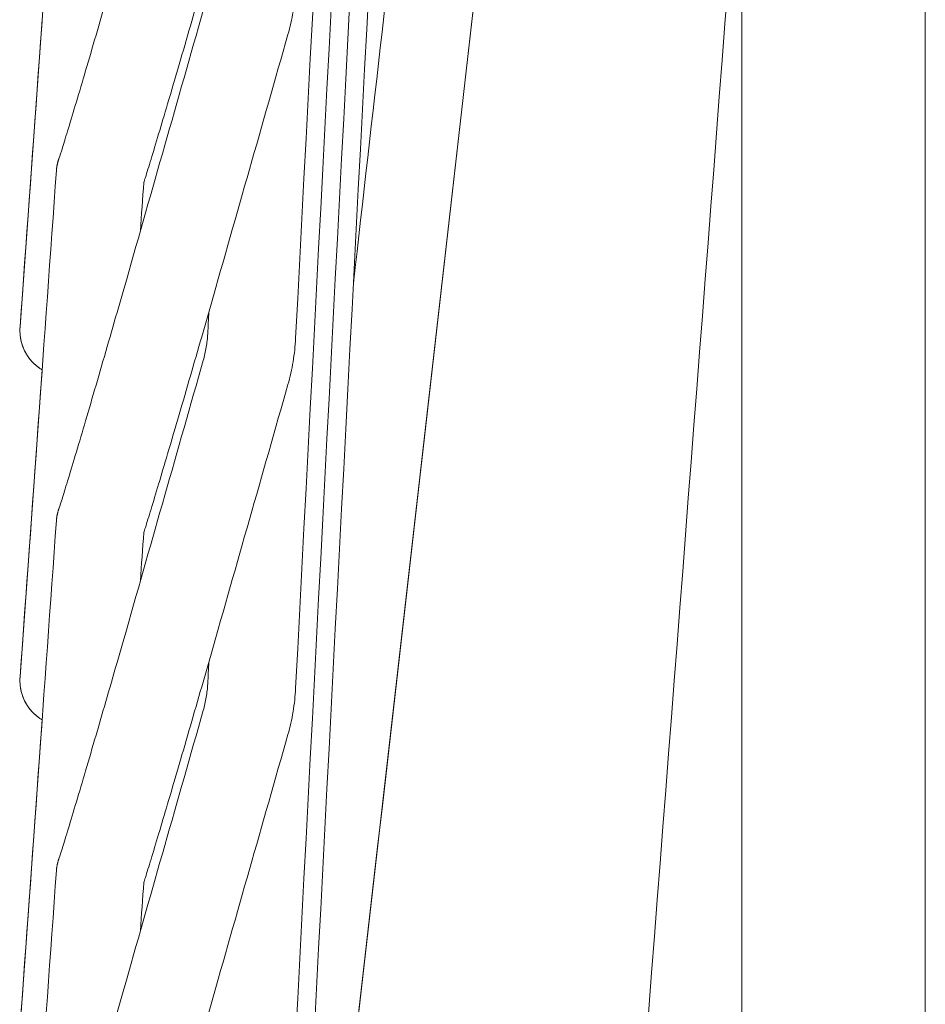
# Model space of a CAD drawing. Header units: centimetres. Extents: x -28 to 145, y -313 to 96.
# Tile 5 of 64: x -28 to -15, y -177 to -163. Entities that reach past the tile are written whole.
import ezdxf

# ---------------------------------------------------------------- set-up
doc = ezdxf.new("R2010")
doc.units = ezdxf.units.CM
doc.layers.add('Main lines', color=7, linetype='Continuous', lineweight=13, true_color=0x000000)
doc.layers.add('Predefinito', color=7, linetype='Continuous', true_color=0x000000)

# ---------------------------------------------------------------- blocks, each defined once
blk = doc.blocks.new('CB-298_Petal_Stacked_2D_Front')
at = {"layer": 'Main lines'}
for p, q in [((-20.346, 45.226), (-24.428, 9.467)), ((-20.346, 45.226), (-24.428, 9.467)), ((-27.643, 31.088), (-27.343, 35.271)), ((-27.643, 31.088), (-27.343, 35.271)), ((-27.643, 26.315), (-27.343, 30.499)), ((-27.643, 26.315), (-27.343, 30.499)), ((-27.643, 21.543), (-27.343, 25.726)), ((-27.643, 21.543), (-27.343, 25.726))]:
    blk.add_line(p, q, dxfattribs=at)
for points in [[(-23.888, 30.927), (-23.28, 42.555), (-22.672, 54.184), (-22.065, 65.812)], [(-23.888, 26.154), (-23.28, 37.782), (-22.672, 49.411), (-22.065, 61.039)], [(-23.888, 21.381), (-23.28, 33.01), (-22.672, 44.638), (-22.065, 56.267)], [(-23.888, 16.608), (-23.28, 28.237), (-22.672, 39.865), (-22.065, 51.494)], [(-23.1, 31.681), (-22.579, 36.242), (-22.059, 40.802), (-21.538, 45.362)], [(-24.428, 9.467), (-23.067, 21.386), (-21.707, 33.306), (-20.346, 45.226)], [(-17.805, -3.275), (-17.805, 12.191), (-17.805, 27.656), (-17.805, 43.122)], [(-15.305, 2.5), (-15.305, 14.669), (-15.305, 26.838), (-15.305, 39.006)], [(-20.265, 6.348), (-19.445, 16.966), (-18.625, 27.584), (-17.805, 38.202)], [(-27.148, 37.989), (-27.313, 35.689), (-27.478, 33.389), (-27.643, 31.088)], [(-25.147, 35.398), (-25.496, 34.172), (-25.846, 32.946), (-26.195, 31.72)], [(-25.041, 31.391), (-24.692, 32.617), (-24.342, 33.843), (-23.993, 35.069)], [(-27.148, 33.217), (-27.313, 30.916), (-27.478, 28.616), (-27.643, 26.315)], [(-26.004, 32.39), (-25.988, 32.61), (-25.973, 32.831), (-25.957, 33.052)], [(-25.07, 31.29), (-25.075, 31.19), (-25.081, 31.09), (-25.086, 30.989)], [(-27.544, 30.689), (-27.493, 30.611), (-27.424, 30.545), (-27.343, 30.499)], [(-25.147, 30.625), (-25.496, 29.399), (-25.846, 28.173), (-26.195, 26.947)], [(-25.041, 26.618), (-24.692, 27.844), (-24.342, 29.07), (-23.993, 30.296)], [(-27.148, 28.444), (-27.313, 26.143), (-27.478, 23.843), (-27.643, 21.543)], [(-26.004, 27.617), (-25.988, 27.838), (-25.973, 28.058), (-25.957, 28.279)], [(-25.07, 26.517), (-25.075, 26.417), (-25.081, 26.317), (-25.086, 26.217)], [(-27.544, 25.916), (-27.493, 25.838), (-27.424, 25.773), (-27.343, 25.726)], [(-25.147, 25.852), (-25.496, 24.626), (-25.846, 23.4), (-26.195, 22.174)], [(-25.041, 21.845), (-24.692, 23.071), (-24.342, 24.297), (-23.993, 25.523)], [(-27.148, 23.671), (-27.313, 21.371), (-27.478, 19.07), (-27.643, 16.77)], [(-26.004, 22.845), (-25.988, 23.065), (-25.973, 23.286), (-25.957, 23.506)]]:
    blk.add_open_spline(points, degree=3, dxfattribs=at)
for points, knots in [([(-26.195, 36.493), (-26.242, 36.328), (-26.291, 36.158), (-26.341, 35.985), (-26.391, 35.809), (-26.443, 35.63), (-26.494, 35.453), (-26.546, 35.276), (-26.596, 35.101), (-26.646, 34.933), (-26.693, 34.769), (-26.74, 34.612), (-26.783, 34.464), (-26.827, 34.316), (-26.868, 34.179), (-26.905, 34.054), (-26.943, 33.927), (-26.977, 33.813), (-27.007, 33.717), (-27.036, 33.621), (-27.061, 33.541), (-27.079, 33.481), (-27.098, 33.423), (-27.112, 33.383), (-27.115, 33.374)], [41.351222, 41.351222, 41.351222, 41.351222, 41.894339, 41.894339, 41.894339, 42.450957, 42.450957, 42.450957, 43.00754, 43.00754, 43.00754, 43.550523, 43.550523, 43.550523, 44.093339, 44.093339, 44.093339, 44.649283, 44.649283, 44.649283, 45.204346, 45.204346, 45.204346, 45.754847, 45.754847, 45.754847, 45.754847]), ([(-25.957, 33.052), (-25.951, 33.069), (-25.945, 33.09), (-25.935, 33.121), (-25.914, 33.187), (-25.889, 33.269), (-25.858, 33.369), (-25.828, 33.468), (-25.793, 33.584), (-25.755, 33.713), (-25.717, 33.838), (-25.676, 33.977), (-25.632, 34.126), (-25.588, 34.275), (-25.541, 34.434), (-25.493, 34.598), (-25.444, 34.767), (-25.393, 34.942), (-25.342, 35.12), (-25.29, 35.297), (-25.238, 35.477), (-25.187, 35.654), (-25.137, 35.827), (-25.088, 35.998), (-25.041, 36.163)], [46.386972, 46.386972, 46.386972, 46.386972, 46.595457, 46.595457, 46.595457, 47.15569, 47.15569, 47.15569, 47.714999, 47.714999, 47.714999, 48.260423, 48.260423, 48.260423, 48.805602, 48.805602, 48.805602, 49.364257, 49.364257, 49.364257, 49.922873, 49.922873, 49.922873, 50.468, 50.468, 50.468, 50.468]), ([(-23.993, 35.069), (-23.963, 35.171), (-23.94, 35.276), (-23.922, 35.381), (-23.905, 35.487), (-23.893, 35.593), (-23.888, 35.7)], [54.5123841, 54.5123841, 54.5123841, 54.5123841, 54.8446217, 54.8446217, 54.8446217, 55.1768202, 55.1768202, 55.1768202, 55.1768202]), ([(-26.195, 31.72), (-26.242, 31.556), (-26.291, 31.385), (-26.341, 31.213), (-26.391, 31.036), (-26.443, 30.857), (-26.494, 30.68), (-26.546, 30.503), (-26.596, 30.329), (-26.646, 30.161), (-26.693, 29.997), (-26.74, 29.839), (-26.783, 29.691), (-26.827, 29.544), (-26.868, 29.406), (-26.905, 29.281), (-26.943, 29.154), (-26.977, 29.04), (-27.007, 28.944), (-27.036, 28.848), (-27.061, 28.768), (-27.079, 28.709), (-27.098, 28.65), (-27.112, 28.61), (-27.115, 28.601)], [41.351222, 41.351222, 41.351222, 41.351222, 41.894339, 41.894339, 41.894339, 42.450957, 42.450957, 42.450957, 43.00754, 43.00754, 43.00754, 43.550523, 43.550523, 43.550523, 44.093339, 44.093339, 44.093339, 44.649283, 44.649283, 44.649283, 45.204346, 45.204346, 45.204346, 45.754847, 45.754847, 45.754847, 45.754847]), ([(-25.957, 28.279), (-25.951, 28.297), (-25.945, 28.318), (-25.935, 28.348), (-25.914, 28.414), (-25.889, 28.496), (-25.858, 28.596), (-25.828, 28.695), (-25.793, 28.811), (-25.755, 28.94), (-25.717, 29.066), (-25.676, 29.205), (-25.632, 29.353), (-25.588, 29.502), (-25.541, 29.661), (-25.493, 29.825), (-25.444, 29.994), (-25.393, 30.169), (-25.342, 30.347), (-25.29, 30.524), (-25.238, 30.704), (-25.187, 30.881), (-25.137, 31.055), (-25.088, 31.226), (-25.041, 31.391)], [46.386972, 46.386972, 46.386972, 46.386972, 46.595457, 46.595457, 46.595457, 47.15569, 47.15569, 47.15569, 47.714999, 47.714999, 47.714999, 48.260423, 48.260423, 48.260423, 48.805602, 48.805602, 48.805602, 49.364257, 49.364257, 49.364257, 49.922873, 49.922873, 49.922873, 50.468, 50.468, 50.468, 50.468]), ([(-27.643, 31.088), (-27.646, 31.05), (-27.649, 31.004), (-27.625, 30.853), (-27.594, 30.765), (-27.544, 30.689)], [94.2312299, 94.2312299, 94.2312299, 94.2312299, 94.4978883, 94.4978883, 94.77612, 94.77612, 94.77612, 94.77612]), ([(-25.086, 30.989), (-25.089, 30.928), (-25.096, 30.866), (-25.106, 30.805), (-25.116, 30.745), (-25.13, 30.684), (-25.147, 30.625)], [36.8976324, 36.8976324, 36.8976324, 36.8976324, 37.1022415, 37.1022415, 37.1022415, 37.3068369, 37.3068369, 37.3068369, 37.3068369]), ([(-23.993, 30.296), (-23.963, 30.399), (-23.94, 30.503), (-23.922, 30.608), (-23.905, 30.714), (-23.893, 30.82), (-23.888, 30.927)], [54.5123841, 54.5123841, 54.5123841, 54.5123841, 54.8446217, 54.8446217, 54.8446217, 55.1768202, 55.1768202, 55.1768202, 55.1768202]), ([(-26.195, 26.947), (-26.242, 26.783), (-26.291, 26.612), (-26.341, 26.44), (-26.391, 26.263), (-26.443, 26.084), (-26.494, 25.907), (-26.546, 25.73), (-26.596, 25.556), (-26.646, 25.388), (-26.693, 25.224), (-26.74, 25.066), (-26.783, 24.918), (-26.827, 24.771), (-26.868, 24.633), (-26.905, 24.509), (-26.943, 24.381), (-26.977, 24.267), (-27.007, 24.171), (-27.036, 24.075), (-27.061, 23.995), (-27.079, 23.936), (-27.098, 23.878), (-27.112, 23.837), (-27.115, 23.829)], [41.351222, 41.351222, 41.351222, 41.351222, 41.894339, 41.894339, 41.894339, 42.450957, 42.450957, 42.450957, 43.00754, 43.00754, 43.00754, 43.550523, 43.550523, 43.550523, 44.093339, 44.093339, 44.093339, 44.649283, 44.649283, 44.649283, 45.204346, 45.204346, 45.204346, 45.754847, 45.754847, 45.754847, 45.754847]), ([(-25.957, 23.506), (-25.951, 23.524), (-25.945, 23.545), (-25.935, 23.575), (-25.914, 23.641), (-25.889, 23.723), (-25.858, 23.823), (-25.828, 23.922), (-25.793, 24.038), (-25.755, 24.167), (-25.717, 24.293), (-25.676, 24.432), (-25.632, 24.581), (-25.588, 24.729), (-25.541, 24.888), (-25.493, 25.053), (-25.444, 25.221), (-25.393, 25.397), (-25.342, 25.574), (-25.29, 25.752), (-25.238, 25.931), (-25.187, 26.109), (-25.137, 26.282), (-25.088, 26.453), (-25.041, 26.618)], [46.386972, 46.386972, 46.386972, 46.386972, 46.595457, 46.595457, 46.595457, 47.15569, 47.15569, 47.15569, 47.714999, 47.714999, 47.714999, 48.260423, 48.260423, 48.260423, 48.805602, 48.805602, 48.805602, 49.364257, 49.364257, 49.364257, 49.922873, 49.922873, 49.922873, 50.468, 50.468, 50.468, 50.468]), ([(-27.643, 26.315), (-27.646, 26.277), (-27.649, 26.232), (-27.625, 26.081), (-27.594, 25.993), (-27.544, 25.916)], [94.2312299, 94.2312299, 94.2312299, 94.2312299, 94.4978883, 94.4978883, 94.77612, 94.77612, 94.77612, 94.77612]), ([(-25.086, 26.217), (-25.089, 26.155), (-25.096, 26.093), (-25.106, 26.033), (-25.116, 25.972), (-25.13, 25.912), (-25.147, 25.852)], [36.8976324, 36.8976324, 36.8976324, 36.8976324, 37.1022415, 37.1022415, 37.1022415, 37.3068369, 37.3068369, 37.3068369, 37.3068369]), ([(-23.993, 25.523), (-23.963, 25.626), (-23.94, 25.73), (-23.922, 25.836), (-23.905, 25.941), (-23.893, 26.047), (-23.888, 26.154)], [54.5123841, 54.5123841, 54.5123841, 54.5123841, 54.8446217, 54.8446217, 54.8446217, 55.1768202, 55.1768202, 55.1768202, 55.1768202]), ([(-26.195, 22.174), (-26.242, 22.01), (-26.291, 21.839), (-26.341, 21.667), (-26.391, 21.49), (-26.443, 21.311), (-26.494, 21.134), (-26.546, 20.958), (-26.596, 20.783), (-26.646, 20.615), (-26.693, 20.451), (-26.74, 20.293), (-26.783, 20.146), (-26.827, 19.998), (-26.868, 19.86), (-26.905, 19.736), (-26.943, 19.608), (-26.977, 19.495), (-27.007, 19.398), (-27.036, 19.303), (-27.061, 19.222), (-27.079, 19.163), (-27.098, 19.105), (-27.112, 19.064), (-27.115, 19.056)], [41.351222, 41.351222, 41.351222, 41.351222, 41.894339, 41.894339, 41.894339, 42.450957, 42.450957, 42.450957, 43.00754, 43.00754, 43.00754, 43.550523, 43.550523, 43.550523, 44.093339, 44.093339, 44.093339, 44.649283, 44.649283, 44.649283, 45.204346, 45.204346, 45.204346, 45.754847, 45.754847, 45.754847, 45.754847]), ([(-25.957, 18.733), (-25.951, 18.751), (-25.945, 18.772), (-25.935, 18.802), (-25.914, 18.868), (-25.889, 18.95), (-25.858, 19.05), (-25.828, 19.15), (-25.793, 19.265), (-25.755, 19.394), (-25.717, 19.52), (-25.676, 19.659), (-25.632, 19.808), (-25.588, 19.957), (-25.541, 20.115), (-25.493, 20.28), (-25.444, 20.449), (-25.393, 20.624), (-25.342, 20.801), (-25.29, 20.979), (-25.238, 21.158), (-25.187, 21.336), (-25.137, 21.509), (-25.088, 21.68), (-25.041, 21.845)], [46.386972, 46.386972, 46.386972, 46.386972, 46.595457, 46.595457, 46.595457, 47.15569, 47.15569, 47.15569, 47.714999, 47.714999, 47.714999, 48.260423, 48.260423, 48.260423, 48.805602, 48.805602, 48.805602, 49.364257, 49.364257, 49.364257, 49.922873, 49.922873, 49.922873, 50.468, 50.468, 50.468, 50.468])]:
    blk.add_open_spline(points, degree=3, knots=knots, dxfattribs=at)
for points, weights in [([(-27.115, 33.374), (-27.142, 33.298), (-27.148, 33.217)], [0.857621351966, 0.849586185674, 0.857422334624]), ([(-27.544, 30.689), (-27.662, 30.872), (-27.643, 31.088)], [1, 0.945787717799, 1]), ([(-27.544, 30.689), (-27.662, 30.872), (-27.643, 31.088)], [1, 0.945787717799, 1]), ([(-27.343, 30.499), (-27.466, 30.57), (-27.544, 30.689)], [1, 0.973328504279, 1]), ([(-27.343, 30.499), (-27.466, 30.57), (-27.544, 30.689)], [1, 0.973328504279, 1]), ([(-27.115, 28.601), (-27.142, 28.525), (-27.148, 28.444)], [0.857621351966, 0.849586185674, 0.857422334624]), ([(-27.544, 25.916), (-27.662, 26.099), (-27.643, 26.315)], [1, 0.945787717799, 1]), ([(-27.544, 25.916), (-27.662, 26.099), (-27.643, 26.315)], [1, 0.945787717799, 1]), ([(-27.343, 25.726), (-27.466, 25.797), (-27.544, 25.916)], [1, 0.9733373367, 1]), ([(-27.343, 25.726), (-27.466, 25.797), (-27.544, 25.916)], [1, 0.9733373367, 1]), ([(-27.115, 23.829), (-27.142, 23.752), (-27.148, 23.671)], [0.857621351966, 0.849586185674, 0.857422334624])]:
    blk.add_rational_spline(points, weights, degree=2, dxfattribs=at)

msp = doc.modelspace()

# ---------------------------------------------------------------- block references
at = {"layer": 'Predefinito'}
msp.add_blockref('CB-298_Petal_Stacked_2D_Front', (0, -198.658), dxfattribs=at)

doc.saveas('drawing.dxf')
